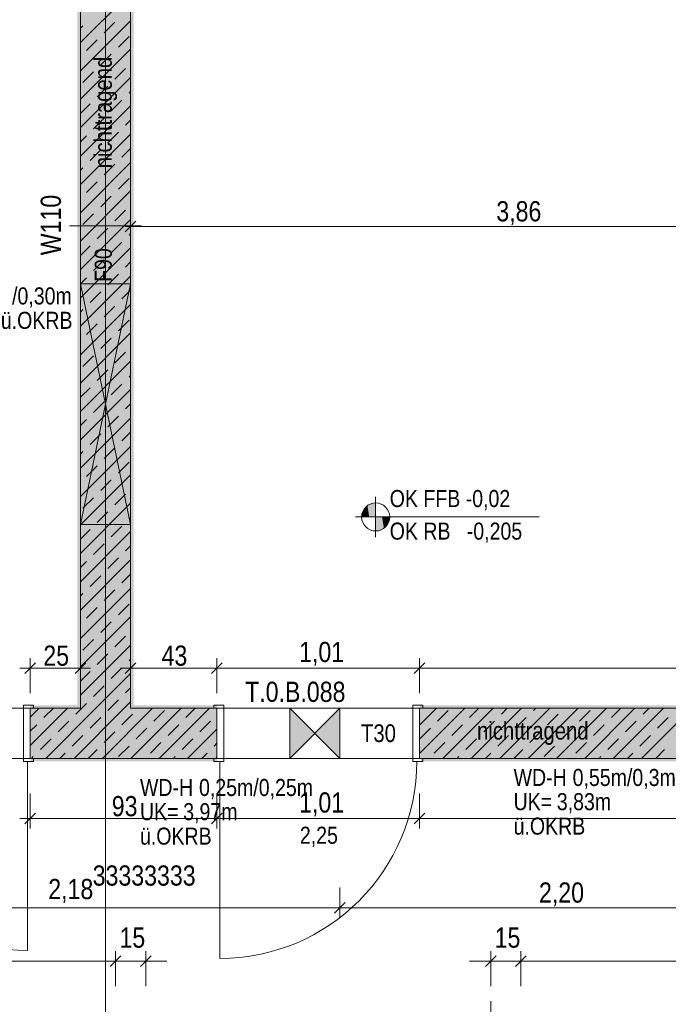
# Model space of a CAD drawing. Extents: x -720 to 300, y 62 to 1162.
# Tile 114 of 256: x -313 to -249, y 878 to 976. Entities that reach past the tile are written whole.
import ezdxf
from ezdxf.lldxf.tags import DXFTag

# ---------------------------------------------------------------- set-up
doc = ezdxf.new("R2010")
doc.units = 0
doc.layers.get('0').update_dxf_attribs({"lineweight": 13})
for name, color, linetype, lineweight, true_color in [('--Bem innen', 9, 'Continuous', 13, 0x808080), ('30 -34 Innenwände- 1 tragend', 7, 'Continuous', 13, 0xdd0806), ('30 -34 Innenwände- 11 Durchbruch', 4, 'Continuous', 9, 0x00ffff), ('30 -34 Innenwände- 4 Türen_Fenster', 7, 'Continuous', 15, 0x9955ff), ('70 -76 Bemaßung- 2 Allgemein', 9, 'Continuous', 5, 0x808080), ('iwb_Schraffur_F90_feuerbestaendig', 1, 'Continuous', 13, 0xff0000), ('iwb_Sichtbeton', 2, 'Continuous', 50, 0xffff00), ('iwb_Sichtbeton-Shading', 2, 'Continuous', 50, 0xffff00)]:
    doc.layers.add(name, color=color, linetype=linetype, lineweight=lineweight, true_color=true_color)
for name, color, linetype, lineweight in [('70 -71 Achsen- 1 Gebäudeachsen', 7, 'STRICHPUNKT2-A06G93UB8I', 18), ('70 -72 Beschriftung- 5 Höhenkoten', 7, 'Continuous', 15), ('70 -75 Raumstempel- 3 Wandstempel', 7, 'Continuous', 50), ('Keine', 7, 'Continuous', 9)]:
    doc.layers.add(name, color=color, linetype=linetype, lineweight=lineweight)
doc.styles.get("Standard").update_dxf_attribs({"font": 'ARIALN.TTF'})
tags = doc.linetypes.add('fein_strichliert-A06G93UC8I', pattern=[4, 1, -2, 1]).pattern_tags.tags
tags[8:9] = [DXFTag(74, 4), DXFTag(75, 0), DXFTag(340, '0'), DXFTag(46, 0.0), DXFTag(50, 0.0), DXFTag(44, 0.0), DXFTag(45, 0.0)]
tags[6:7] = [DXFTag(74, 4), DXFTag(75, 0), DXFTag(340, '0'), DXFTag(46, 0.0), DXFTag(50, 0.0), DXFTag(44, 0.0), DXFTag(45, 0.0)]
tags[4:5] = [DXFTag(74, 4), DXFTag(75, 0), DXFTag(340, '0'), DXFTag(46, 0.0), DXFTag(50, 0.0), DXFTag(44, 0.0), DXFTag(45, 0.0)]
tags = doc.linetypes.add('STRICHPUNKT2-A06G93UB8I', pattern=[12.7, 6.35, -3.175, 0, -3.175]).pattern_tags.tags
tags[10:11] = [DXFTag(74, 4), DXFTag(75, 0), DXFTag(340, '0'), DXFTag(46, 0.0), DXFTag(50, 0.0), DXFTag(44, 0.0), DXFTag(45, 0.0)]
tags[8:9] = [DXFTag(74, 4), DXFTag(75, 0), DXFTag(340, '0'), DXFTag(46, 0.0), DXFTag(50, 0.0), DXFTag(44, 0.0), DXFTag(45, 0.0)]
tags[6:7] = [DXFTag(74, 4), DXFTag(75, 0), DXFTag(340, '0'), DXFTag(46, 0.0), DXFTag(50, 0.0), DXFTag(44, 0.0), DXFTag(45, 0.0)]
tags[4:5] = [DXFTag(74, 4), DXFTag(75, 0), DXFTag(340, '0'), DXFTag(46, 0.0), DXFTag(50, 0.0), DXFTag(44, 0.0), DXFTag(45, 0.0)]

# ---------------------------------------------------------------- blocks, each defined once
blk = doc.blocks.new('Shading-A06G93SP8I', base_point=(-566.802, 777.112))
at = {"layer": 'iwb_Sichtbeton-Shading', "color": 51, "true_color": 0xffff7f}
for points in [[(-307.052, 907.612), (-307.652, 907.612), (-307.052, 995.912), (-307.652, 995.912)], [(-302.052, 907.612), (-302.652, 907.612), (-302.052, 995.912), (-302.652, 995.912)], [(-312.352, 907.312), (-312.352, 907.912), (-307.352, 907.312), (-307.352, 907.912)], [(-302.352, 907.312), (-302.352, 907.912), (-293.752, 907.312), (-293.752, 907.912)], [(-273.552, 907.312), (-273.552, 907.912), (-102.785, 907.312), (-102.785, 907.912)], [(-312.352, 902.312), (-312.352, 902.912), (-293.752, 902.312), (-293.752, 902.912)], [(-273.392, 902.312), (-273.392, 902.912), (-97.485, 902.312), (-98.085, 902.912)]]:
    blk.add_solid(points, dxfattribs=at)
blk = doc.blocks.new('Referenz-A06G93UD8I')
at = {"layer": '30 -34 Innenwände- 1 tragend', "color": 0, "linetype": 'Continuous', "lineweight": -2, "ltscale": 0.13}
for p, q in [((-307.353, 907.612), (-307.353, 995.912)), ((-302.353, 907.612), (-302.353, 995.912)), ((-307.353, 907.612), (-312.353, 907.612)), ((-312.353, 907.612), (-312.033, 907.612)), ((-293.753, 907.612), (-302.353, 907.612)), ((-293.753, 907.612), (-294.073, 907.612)), ((-273.553, 907.612), (-273.233, 907.612)), ((-102.786, 907.612), (-273.553, 907.612)), ((-293.753, 902.612), (-312.353, 902.612)), ((-312.353, 902.612), (-312.033, 902.612)), ((-293.753, 902.612), (-294.073, 902.612)), ((-97.786, 902.612), (-273.553, 902.612)), ((-273.553, 902.612), (-273.233, 902.612))]:
    blk.add_line(p, q, dxfattribs=at)
at = {"layer": '30 -34 Innenwände- 1 tragend', "color": 0, "lineweight": -2}
for p, q in [((-307.353, 907.612), (-307.353, 995.912)), ((-302.353, 907.612), (-302.353, 995.912)), ((-307.353, 973.958), (-302.353, 978.958)), ((-307.353, 973.958), (-302.353, 978.958)), ((-307.353, 971.13), (-302.353, 976.13)), ((-307.353, 971.13), (-302.353, 976.13)), ((-307.353, 975.372), (-307.106, 975.619)), ((-307.353, 975.372), (-307.106, 975.619)), ((-304.985, 974.912), (-303.924, 975.972)), ((-304.985, 974.912), (-303.924, 975.972)), ((-303.571, 973.498), (-302.51, 974.558)), ((-303.571, 973.498), (-302.51, 974.558)), ((-306.753, 973.144), (-305.692, 974.205)), ((-306.753, 973.144), (-305.692, 974.205)), ((-307.353, 968.301), (-302.353, 973.301)), ((-307.353, 968.301), (-302.353, 973.301)), ((-305.338, 971.73), (-304.278, 972.79)), ((-305.338, 971.73), (-304.278, 972.79)), ((-307.353, 965.473), (-302.353, 970.473)), ((-307.353, 965.473), (-302.353, 970.473)), ((-307.106, 969.962), (-306.046, 971.023)), ((-307.106, 969.962), (-306.046, 971.023)), ((-303.924, 970.316), (-302.864, 971.376)), ((-303.924, 970.316), (-302.864, 971.376)), ((-305.692, 968.548), (-304.631, 969.608)), ((-305.692, 968.548), (-304.631, 969.608)), ((-302.51, 968.901), (-302.353, 969.058)), ((-302.51, 968.901), (-302.353, 969.058)), ((-307.353, 966.887), (-306.399, 967.841)), ((-307.353, 966.887), (-306.399, 967.841)), ((-307.353, 962.644), (-302.353, 967.644)), ((-307.353, 962.644), (-302.353, 967.644)), ((-304.278, 967.134), (-303.217, 968.194)), ((-304.278, 967.134), (-303.217, 968.194)), ((-306.046, 965.366), (-304.985, 966.426)), ((-306.046, 965.366), (-304.985, 966.426)), ((-302.864, 965.719), (-302.353, 966.23)), ((-302.864, 965.719), (-302.353, 966.23)), ((-307.353, 959.816), (-302.353, 964.816)), ((-307.353, 959.816), (-302.353, 964.816)), ((-307.353, 964.058), (-306.753, 964.659)), ((-307.353, 964.058), (-306.753, 964.659)), ((-304.631, 963.952), (-303.571, 965.012)), ((-304.631, 963.952), (-303.571, 965.012)), ((-306.399, 962.184), (-305.338, 963.245)), ((-306.399, 962.184), (-305.338, 963.245)), ((-303.217, 962.537), (-302.353, 963.402)), ((-303.217, 962.537), (-302.353, 963.402)), ((-307.353, 956.987), (-302.353, 961.987)), ((-307.353, 956.987), (-302.353, 961.987)), ((-304.985, 960.77), (-303.924, 961.83)), ((-304.985, 960.77), (-303.924, 961.83)), ((-307.353, 961.23), (-307.106, 961.477)), ((-307.353, 961.23), (-307.106, 961.477)), ((-306.753, 959.002), (-305.692, 960.063)), ((-306.753, 959.002), (-305.692, 960.063)), ((-303.571, 959.355), (-302.51, 960.416)), ((-303.571, 959.355), (-302.51, 960.416)), ((-307.353, 954.159), (-302.353, 959.159)), ((-307.353, 954.159), (-302.353, 959.159)), ((-305.338, 957.588), (-304.278, 958.648)), ((-305.338, 957.588), (-304.278, 958.648)), ((-307.106, 955.82), (-306.046, 956.881)), ((-307.106, 955.82), (-306.046, 956.881)), ((-303.924, 956.173), (-302.864, 957.234)), ((-303.924, 956.173), (-302.864, 957.234)), ((-307.353, 951.331), (-302.353, 956.331)), ((-307.353, 951.331), (-302.353, 956.331)), ((-305.692, 954.406), (-304.631, 955.466)), ((-305.692, 954.406), (-304.631, 955.466)), ((-302.51, 954.759), (-302.353, 954.916)), ((-302.51, 954.759), (-302.353, 954.916)), ((-304.278, 952.991), (-303.217, 954.052)), ((-304.278, 952.991), (-303.217, 954.052)), ((-307.353, 952.745), (-306.399, 953.699)), ((-307.353, 952.745), (-306.399, 953.699)), ((-307.353, 948.502), (-302.353, 953.502)), ((-307.353, 948.502), (-302.353, 953.502)), ((-306.046, 951.224), (-304.985, 952.284)), ((-306.046, 951.224), (-304.985, 952.284)), ((-302.864, 951.577), (-302.353, 952.088)), ((-302.864, 951.577), (-302.353, 952.088)), ((-304.631, 949.809), (-303.571, 950.87)), ((-304.631, 949.809), (-303.571, 950.87)), ((-307.353, 945.674), (-302.353, 950.674)), ((-307.353, 945.674), (-302.353, 950.674)), ((-307.353, 949.916), (-306.753, 950.517)), ((-307.353, 949.916), (-306.753, 950.517)), ((-306.399, 948.042), (-305.338, 949.102)), ((-306.399, 948.042), (-305.338, 949.102)), ((-303.217, 948.395), (-302.353, 949.259)), ((-303.217, 948.395), (-302.353, 949.259)), ((-307.353, 942.845), (-302.353, 947.845)), ((-307.353, 942.845), (-302.353, 947.845)), ((-307.353, 947.088), (-307.106, 947.335)), ((-307.353, 947.088), (-307.106, 947.335)), ((-304.985, 946.628), (-303.924, 947.688)), ((-304.985, 946.628), (-303.924, 947.688)), ((-306.753, 944.86), (-305.692, 945.92)), ((-306.753, 944.86), (-305.692, 945.92)), ((-303.571, 945.213), (-302.51, 946.274)), ((-303.571, 945.213), (-302.51, 946.274)), ((-307.353, 940.017), (-302.353, 945.017)), ((-307.353, 940.017), (-302.353, 945.017)), ((-305.338, 943.446), (-304.278, 944.506)), ((-305.338, 943.446), (-304.278, 944.506)), ((-303.924, 942.031), (-302.864, 943.092)), ((-303.924, 942.031), (-302.864, 943.092)), ((-307.353, 937.188), (-302.353, 942.188)), ((-307.353, 937.188), (-302.353, 942.188)), ((-307.106, 941.678), (-306.046, 942.738)), ((-307.106, 941.678), (-306.046, 942.738)), ((-305.692, 940.264), (-304.631, 941.324)), ((-305.692, 940.264), (-304.631, 941.324)), ((-302.51, 940.617), (-302.353, 940.774)), ((-302.51, 940.617), (-302.353, 940.774)), ((-307.353, 938.603), (-306.399, 939.556)), ((-307.353, 938.603), (-306.399, 939.556)), ((-307.353, 934.36), (-302.353, 939.36)), ((-307.353, 934.36), (-302.353, 939.36)), ((-304.278, 938.849), (-303.217, 939.91)), ((-304.278, 938.849), (-303.217, 939.91)), ((-306.046, 937.082), (-304.985, 938.142)), ((-306.046, 937.082), (-304.985, 938.142)), ((-302.864, 937.435), (-302.353, 937.946)), ((-302.864, 937.435), (-302.353, 937.946)), ((-307.353, 931.532), (-302.353, 936.532)), ((-307.353, 931.532), (-302.353, 936.532)), ((-307.353, 935.774), (-306.753, 936.374)), ((-307.353, 935.774), (-306.753, 936.374)), ((-304.631, 935.667), (-303.571, 936.728)), ((-304.631, 935.667), (-303.571, 936.728)), ((-303.217, 934.253), (-302.353, 935.117)), ((-303.217, 934.253), (-302.353, 935.117)), ((-306.399, 933.9), (-305.338, 934.96)), ((-306.399, 933.9), (-305.338, 934.96)), ((-307.353, 928.703), (-302.353, 933.703)), ((-307.353, 928.703), (-302.353, 933.703)), ((-307.353, 932.946), (-307.106, 933.192)), ((-307.353, 932.946), (-307.106, 933.192)), ((-304.985, 932.485), (-303.924, 933.546)), ((-304.985, 932.485), (-303.924, 933.546)), ((-306.753, 930.718), (-305.692, 931.778)), ((-306.753, 930.718), (-305.692, 931.778)), ((-303.571, 931.071), (-302.51, 932.132)), ((-303.571, 931.071), (-302.51, 932.132)), ((-307.353, 925.875), (-302.353, 930.875)), ((-307.353, 925.875), (-302.353, 930.875)), ((-305.338, 929.303), (-304.278, 930.364)), ((-305.338, 929.303), (-304.278, 930.364)), ((-307.106, 927.536), (-306.046, 928.596)), ((-307.106, 927.536), (-306.046, 928.596)), ((-303.924, 927.889), (-302.864, 928.95)), ((-303.924, 927.889), (-302.864, 928.95)), ((-307.353, 923.046), (-302.353, 928.046)), ((-307.353, 923.046), (-302.353, 928.046)), ((-305.692, 926.121), (-304.631, 927.182)), ((-305.692, 926.121), (-304.631, 927.182)), ((-302.51, 926.475), (-302.353, 926.632)), ((-302.51, 926.475), (-302.353, 926.632)), ((-307.353, 924.46), (-306.399, 925.414)), ((-307.353, 924.46), (-306.399, 925.414)), ((-304.278, 924.707), (-303.217, 925.768)), ((-304.278, 924.707), (-303.217, 925.768)), ((-307.353, 920.218), (-302.353, 925.218)), ((-307.353, 920.218), (-302.353, 925.218)), ((-306.046, 922.939), (-304.985, 924)), ((-306.046, 922.939), (-304.985, 924)), ((-302.864, 923.293), (-302.353, 923.804)), ((-302.864, 923.293), (-302.353, 923.804)), ((-307.353, 917.389), (-302.353, 922.389)), ((-307.353, 917.389), (-302.353, 922.389)), ((-304.631, 921.525), (-303.571, 922.586)), ((-304.631, 921.525), (-303.571, 922.586)), ((-307.353, 921.632), (-306.753, 922.232)), ((-307.353, 921.632), (-306.753, 922.232)), ((-306.399, 919.757), (-305.338, 920.818)), ((-306.399, 919.757), (-305.338, 920.818)), ((-303.217, 920.111), (-302.353, 920.975)), ((-303.217, 920.111), (-302.353, 920.975)), ((-307.353, 914.561), (-302.353, 919.561)), ((-307.353, 914.561), (-302.353, 919.561)), ((-304.985, 918.343), (-303.924, 919.404)), ((-304.985, 918.343), (-303.924, 919.404)), ((-307.353, 918.804), (-307.106, 919.05)), ((-307.353, 918.804), (-307.106, 919.05)), ((-306.753, 916.575), (-305.692, 917.636)), ((-306.753, 916.575), (-305.692, 917.636)), ((-303.571, 916.929), (-302.51, 917.99)), ((-303.571, 916.929), (-302.51, 917.99)), ((-307.353, 911.733), (-302.353, 916.733)), ((-307.353, 911.733), (-302.353, 916.733)), ((-305.338, 915.161), (-304.278, 916.222)), ((-305.338, 915.161), (-304.278, 916.222)), ((-303.924, 913.747), (-302.864, 914.808)), ((-303.924, 913.747), (-302.864, 914.808)), ((-307.353, 908.904), (-302.353, 913.904)), ((-307.353, 908.904), (-302.353, 913.904)), ((-307.106, 913.393), (-306.046, 914.454)), ((-307.106, 913.393), (-306.046, 914.454)), ((-305.692, 911.979), (-304.631, 913.04)), ((-305.692, 911.979), (-304.631, 913.04)), ((-304.278, 910.565), (-303.217, 911.626)), ((-304.278, 910.565), (-303.217, 911.626)), ((-302.51, 912.333), (-302.353, 912.49)), ((-302.51, 912.333), (-302.353, 912.49)), ((-307.353, 910.318), (-306.399, 911.272)), ((-307.353, 910.318), (-306.399, 911.272)), ((-305.817, 907.612), (-302.353, 911.076)), ((-305.817, 907.612), (-302.353, 911.076)), ((-306.046, 908.797), (-304.985, 909.858)), ((-306.046, 908.797), (-304.985, 909.858)), ((-302.864, 909.151), (-302.353, 909.662)), ((-302.864, 909.151), (-302.353, 909.662)), ((-312.353, 906.733), (-311.473, 907.612)), ((-312.353, 903.904), (-308.645, 907.612)), ((-312.353, 906.733), (-311.473, 907.612)), ((-312.353, 903.904), (-308.645, 907.612)), ((-307.353, 907.612), (-312.353, 907.612)), ((-310.995, 906.676), (-310.059, 907.612)), ((-310.995, 906.676), (-310.059, 907.612)), ((-310.817, 902.612), (-305.817, 907.612)), ((-310.817, 902.612), (-305.817, 907.612)), ((-307.988, 902.612), (-302.988, 907.612)), ((-307.988, 902.612), (-302.988, 907.612)), ((-307.813, 907.03), (-307.231, 907.612)), ((-307.813, 907.03), (-307.231, 907.612)), ((-307.231, 907.612), (-306.753, 908.09)), ((-307.231, 907.612), (-306.753, 908.09)), ((-305.16, 902.612), (-300.16, 907.612)), ((-305.16, 902.612), (-300.16, 907.612)), ((-304.631, 907.383), (-304.402, 907.612)), ((-304.631, 907.383), (-304.402, 907.612)), ((-304.402, 907.612), (-303.571, 908.444)), ((-304.402, 907.612), (-303.571, 908.444)), ((-302.988, 907.612), (-302.353, 908.247)), ((-302.988, 907.612), (-302.353, 908.247)), ((-293.753, 907.612), (-302.353, 907.612)), ((-302.331, 902.612), (-297.331, 907.612)), ((-302.331, 902.612), (-297.331, 907.612)), ((-299.503, 902.612), (-294.503, 907.612)), ((-299.503, 902.612), (-294.503, 907.612)), ((-296.853, 906.676), (-295.917, 907.612)), ((-296.853, 906.676), (-295.917, 907.612)), ((-273.553, 905.935), (-271.876, 907.612)), ((-273.553, 903.106), (-269.047, 907.612)), ((-273.553, 905.935), (-271.876, 907.612)), ((-273.553, 903.106), (-269.047, 907.612)), ((-102.786, 907.612), (-273.553, 907.612)), ((-271.219, 902.612), (-266.219, 907.612)), ((-271.219, 902.612), (-266.219, 907.612)), ((-268.569, 906.676), (-267.633, 907.612)), ((-268.569, 906.676), (-267.633, 907.612)), ((-268.39, 902.612), (-263.39, 907.612)), ((-268.39, 902.612), (-263.39, 907.612)), ((-265.562, 902.612), (-260.562, 907.612)), ((-265.562, 902.612), (-260.562, 907.612)), ((-265.387, 907.03), (-264.804, 907.612)), ((-265.387, 907.03), (-264.804, 907.612)), ((-262.733, 902.612), (-257.733, 907.612)), ((-262.733, 902.612), (-257.733, 907.612)), ((-262.205, 907.383), (-261.976, 907.612)), ((-262.205, 907.383), (-261.976, 907.612)), ((-259.905, 902.612), (-254.905, 907.612)), ((-259.905, 902.612), (-254.905, 907.612)), ((-257.077, 902.612), (-252.077, 907.612)), ((-257.077, 902.612), (-252.077, 907.612)), ((-254.427, 906.676), (-253.491, 907.612)), ((-254.427, 906.676), (-253.491, 907.612)), ((-254.248, 902.612), (-249.248, 907.612)), ((-254.248, 902.612), (-249.248, 907.612)), ((-251.42, 902.612), (-246.42, 907.612)), ((-251.42, 902.612), (-246.42, 907.612)), ((-251.245, 907.03), (-250.662, 907.612)), ((-251.245, 907.03), (-250.662, 907.612)), ((-306.399, 905.615), (-305.338, 906.676)), ((-306.399, 905.615), (-305.338, 906.676)), ((-303.217, 905.969), (-302.157, 907.03)), ((-303.217, 905.969), (-302.157, 907.03)), ((-300.035, 906.322), (-298.975, 907.383)), ((-300.035, 906.322), (-298.975, 907.383)), ((-271.751, 906.322), (-270.69, 907.383)), ((-271.751, 906.322), (-270.69, 907.383)), ((-263.973, 905.615), (-262.912, 906.676)), ((-263.973, 905.615), (-262.912, 906.676)), ((-260.791, 905.969), (-259.73, 907.03)), ((-260.791, 905.969), (-259.73, 907.03)), ((-257.609, 906.322), (-256.548, 907.383)), ((-257.609, 906.322), (-256.548, 907.383)), ((-249.831, 905.615), (-248.77, 906.676)), ((-249.831, 905.615), (-248.77, 906.676)), ((-312.353, 905.318), (-311.702, 905.969)), ((-312.353, 905.318), (-311.702, 905.969)), ((-309.581, 905.262), (-308.52, 906.322)), ((-309.581, 905.262), (-308.52, 906.322)), ((-298.621, 904.908), (-297.56, 905.969)), ((-298.621, 904.908), (-297.56, 905.969)), ((-295.439, 905.262), (-294.378, 906.322)), ((-295.439, 905.262), (-294.378, 906.322)), ((-270.337, 904.908), (-269.276, 905.969)), ((-270.337, 904.908), (-269.276, 905.969)), ((-267.155, 905.262), (-266.094, 906.322)), ((-267.155, 905.262), (-266.094, 906.322)), ((-256.195, 904.908), (-255.134, 905.969)), ((-256.195, 904.908), (-255.134, 905.969)), ((-253.013, 905.262), (-251.952, 906.322)), ((-253.013, 905.262), (-251.952, 906.322)), ((-308.167, 903.848), (-307.106, 904.908)), ((-308.167, 903.848), (-307.106, 904.908)), ((-304.985, 904.201), (-303.924, 905.262)), ((-304.985, 904.201), (-303.924, 905.262)), ((-301.803, 904.555), (-300.742, 905.615)), ((-301.803, 904.555), (-300.742, 905.615)), ((-296.675, 902.612), (-293.753, 905.534)), ((-296.675, 902.612), (-293.753, 905.534)), ((-273.519, 904.555), (-272.458, 905.615)), ((-273.519, 904.555), (-272.458, 905.615)), ((-265.741, 903.848), (-264.68, 904.908)), ((-265.741, 903.848), (-264.68, 904.908)), ((-262.559, 904.201), (-261.498, 905.262)), ((-262.559, 904.201), (-261.498, 905.262)), ((-259.377, 904.555), (-258.316, 905.615)), ((-259.377, 904.555), (-258.316, 905.615)), ((-251.598, 903.848), (-250.538, 904.908)), ((-251.598, 903.848), (-250.538, 904.908)), ((-311.349, 903.494), (-310.288, 904.555)), ((-311.349, 903.494), (-310.288, 904.555)), ((-303.571, 902.787), (-302.51, 903.848)), ((-303.571, 902.787), (-302.51, 903.848)), ((-300.389, 903.14), (-299.328, 904.201)), ((-300.389, 903.14), (-299.328, 904.201)), ((-297.207, 903.494), (-296.146, 904.555)), ((-297.207, 903.494), (-296.146, 904.555)), ((-294.025, 903.848), (-293.753, 904.119)), ((-294.025, 903.848), (-293.753, 904.119)), ((-272.104, 903.14), (-271.044, 904.201)), ((-272.104, 903.14), (-271.044, 904.201)), ((-268.922, 903.494), (-267.862, 904.555)), ((-268.922, 903.494), (-267.862, 904.555)), ((-261.144, 902.787), (-260.084, 903.848)), ((-261.144, 902.787), (-260.084, 903.848)), ((-257.962, 903.14), (-256.902, 904.201)), ((-257.962, 903.14), (-256.902, 904.201)), ((-254.78, 903.494), (-253.72, 904.555)), ((-254.78, 903.494), (-253.72, 904.555)), ((-312.231, 902.612), (-312.056, 902.787)), ((-312.231, 902.612), (-312.056, 902.787)), ((-309.402, 902.612), (-308.874, 903.14)), ((-309.402, 902.612), (-308.874, 903.14)), ((-306.574, 902.612), (-305.692, 903.494)), ((-306.574, 902.612), (-305.692, 903.494)), ((-298.089, 902.612), (-297.914, 902.787)), ((-298.089, 902.612), (-297.914, 902.787)), ((-295.26, 902.612), (-294.732, 903.14)), ((-295.26, 902.612), (-294.732, 903.14)), ((-293.846, 902.612), (-293.753, 902.705)), ((-293.846, 902.612), (-293.753, 902.705)), ((-269.804, 902.612), (-269.63, 902.787)), ((-269.804, 902.612), (-269.63, 902.787)), ((-266.976, 902.612), (-266.448, 903.14)), ((-266.976, 902.612), (-266.448, 903.14)), ((-264.148, 902.612), (-263.266, 903.494)), ((-264.148, 902.612), (-263.266, 903.494)), ((-255.662, 902.612), (-255.487, 902.787)), ((-255.662, 902.612), (-255.487, 902.787)), ((-252.834, 902.612), (-252.305, 903.14)), ((-252.834, 902.612), (-252.305, 903.14)), ((-250.005, 902.612), (-249.124, 903.494)), ((-250.005, 902.612), (-249.124, 903.494)), ((-293.753, 902.612), (-312.353, 902.612)), ((-97.786, 902.612), (-273.553, 902.612))]:
    blk.add_line(p, q, dxfattribs=at)
at = {"layer": '30 -34 Innenwände- 11 Durchbruch', "color": 0, "linetype": 'Continuous', "lineweight": -2, "ltscale": 0.13}
for p, q in [((-307.353, 949.912), (-302.353, 949.912)), ((-302.353, 949.912), (-307.353, 925.912)), ((-302.353, 925.912), (-307.353, 949.912)), ((-307.353, 925.912), (-307.353, 949.912)), ((-307.353, 949.912), (-302.353, 925.912)), ((-302.353, 949.912), (-307.353, 925.912)), ((-302.353, 925.912), (-302.353, 949.912)), ((-307.353, 925.912), (-302.353, 925.912)), ((-286.486, 902.61), (-286.486, 907.61)), ((-286.486, 907.61), (-281.486, 902.61)), ((-281.486, 907.61), (-286.486, 902.61)), ((-286.486, 907.61), (-281.486, 907.61)), ((-281.486, 907.61), (-286.486, 902.61)), ((-281.486, 902.61), (-286.486, 907.61)), ((-281.486, 902.61), (-281.486, 907.61)), ((-286.486, 902.61), (-281.486, 902.61))]:
    blk.add_line(p, q, dxfattribs=at)
at = {"layer": '30 -34 Innenwände- 11 Durchbruch', "color": 0, "lineweight": -2}
for points in [[(-304.853, 937.912), (-307.353, 949.912), (-304.853, 949.912)], [(-304.853, 937.912), (-304.853, 949.912), (-302.353, 949.912)], [(-304.853, 925.912), (-307.353, 925.912), (-304.853, 937.912)], [(-304.853, 925.912), (-304.853, 937.912), (-302.353, 925.912)], [(-286.486, 902.61), (-286.486, 907.61), (-283.986, 905.11)], [(-281.486, 902.61), (-283.986, 905.11), (-281.486, 907.61)]]:
    blk.add_solid(points, dxfattribs=at)
at = {"layer": '30 -34 Innenwände- 4 Türen_Fenster', "color": 0, "linetype": 'fein_strichliert-A06G93UC8I', "lineweight": -2, "ltscale": 0.13}
for p, q in [((-312.353, 907.612), (-345.253, 907.612)), ((-273.553, 907.612), (-293.753, 907.612)), ((-312.353, 902.612), (-345.253, 902.612)), ((-312.633, 902.312), (-312.633, 883.472)), ((-273.553, 902.612), (-293.753, 902.612)), ((-293.473, 902.312), (-293.473, 882.672))]:
    blk.add_line(p, q, dxfattribs=at)
at = {"layer": '30 -34 Innenwände- 4 Türen_Fenster', "color": 0, "lineweight": -2}
for p, q in [((-312.033, 907.912), (-313.033, 907.912)), ((-313.033, 907.912), (-313.033, 902.312)), ((-312.353, 902.612), (-312.353, 907.612)), ((-312.353, 907.612), (-312.033, 907.612)), ((-312.033, 907.612), (-312.033, 907.912)), ((-313.033, 902.312), (-312.633, 902.312)), ((-312.633, 902.312), (-312.033, 902.312)), ((-312.033, 902.612), (-312.353, 902.612)), ((-312.033, 902.312), (-312.033, 902.612))]:
    blk.add_line(p, q, dxfattribs=at)
at = {"layer": '30 -34 Innenwände- 4 Türen_Fenster', "color": 0, "linetype": 'Continuous', "lineweight": -2, "ltscale": 0.13}
for p, q in [((-294.073, 907.612), (-294.073, 907.912)), ((-294.073, 907.912), (-293.073, 907.912)), ((-293.753, 907.612), (-294.073, 907.612)), ((-293.753, 902.612), (-293.753, 907.612)), ((-293.073, 907.912), (-293.073, 902.312)), ((-273.233, 907.912), (-274.233, 907.912)), ((-274.233, 907.912), (-274.233, 902.312)), ((-273.553, 902.612), (-273.553, 907.612)), ((-273.553, 907.612), (-273.233, 907.612)), ((-273.233, 907.612), (-273.233, 907.912)), ((-294.073, 902.312), (-294.073, 902.612)), ((-294.073, 902.612), (-293.753, 902.612)), ((-293.473, 902.312), (-294.073, 902.312)), ((-293.073, 902.312), (-293.473, 902.312)), ((-274.233, 902.312), (-273.833, 902.312)), ((-273.833, 902.312), (-273.233, 902.312)), ((-273.233, 902.612), (-273.553, 902.612)), ((-273.233, 902.312), (-273.233, 902.612))]:
    blk.add_line(p, q, dxfattribs=at)
at = {"layer": '30 -34 Innenwände- 4 Türen_Fenster', "color": 0, "linetype": 'fein_strichliert-A06G93UC8I', "lineweight": -2, "ltscale": 0.13}
for centre, major_axis in [((-312.633, 902.312), (-18.84, 0)), ((-293.473, 902.312), (0, -19.64))]:
    blk.add_ellipse(centre, major_axis=major_axis, ratio=1, start_param=0, end_param=1.570796, dxfattribs=at)
at = {"layer": '70 -71 Achsen- 1 Gebäudeachsen', "color": 0, "linetype": 'STRICHPUNKT2-A06G93UB8I', "lineweight": -2, "ltscale": 0.13}
blk.add_line((-304.853, 1084.852), (-304.853, 85.412), dxfattribs=at)
at = {"layer": '70 -72 Beschriftung- 5 Höhenkoten', "color": 0, "linetype": 'Continuous', "lineweight": -2, "ltscale": 0.13}
for p, q in [((-277.927, 924.675), (-277.927, 928.675)), ((-277.927, 928.075), (-277.927, 926.675)), ((-277.927, 926.675), (-277.927, 928.075)), ((-279.927, 926.675), (-261.611, 926.675)), ((-277.927, 926.675), (-279.327, 926.675)), ((-279.327, 926.675), (-277.927, 926.675)), ((-277.927, 926.675), (-276.527, 926.675)), ((-276.527, 926.675), (-277.927, 926.675)), ((-277.927, 926.675), (-277.927, 925.275)), ((-277.927, 925.275), (-277.927, 926.675))]:
    blk.add_line(p, q, dxfattribs=at)
for major_axis in [(0, 1.4), (1.4, 0), (-1.4, 0), (0, -1.4)]:
    blk.add_ellipse((-277.927, 926.675), major_axis=major_axis, ratio=1, start_param=0, end_param=1.570796, dxfattribs=at)
at = {"layer": '70 -72 Beschriftung- 5 Höhenkoten', "color": 0, "lineweight": -2}
for points in [[(-279.175, 926.675), (-279.259, 927.108), (-279.175, 927.311)], [(-279.06, 926.675), (-279.175, 927.311), (-279.06, 927.498)], [(-279.175, 926.675), (-279.175, 927.311), (-279.06, 926.675)], [(-278.917, 926.675), (-279.06, 927.498), (-278.917, 927.665)], [(-279.06, 926.675), (-279.06, 927.498), (-278.917, 926.675)], [(-278.75, 926.675), (-278.917, 927.665), (-278.75, 927.808)], [(-278.917, 926.675), (-278.917, 927.665), (-278.75, 926.675)], [(-278.563, 926.675), (-278.75, 927.808), (-278.563, 927.922)], [(-278.75, 926.675), (-278.75, 927.808), (-278.563, 926.675)], [(-278.36, 926.675), (-278.563, 927.922), (-278.36, 928.006)], [(-278.563, 926.675), (-278.563, 927.922), (-278.36, 926.675)], [(-278.146, 926.675), (-278.36, 928.006), (-278.146, 928.058)], [(-278.36, 926.675), (-278.36, 928.006), (-278.146, 926.675)], [(-277.927, 926.675), (-278.146, 928.058), (-277.927, 928.075)], [(-278.146, 926.675), (-278.146, 928.058), (-277.927, 926.675)], [(-279.31, 926.675), (-279.327, 926.675), (-279.31, 926.894)], [(-279.259, 926.675), (-279.31, 926.894), (-279.259, 927.108)], [(-279.31, 926.675), (-279.31, 926.894), (-279.259, 926.675)], [(-279.259, 926.675), (-279.259, 927.108), (-279.175, 926.675)], [(-277.927, 925.275), (-277.927, 926.675), (-277.708, 925.292)], [(-277.708, 925.292), (-277.927, 926.675), (-277.708, 926.675)], [(-277.708, 925.292), (-277.708, 926.675), (-277.495, 925.343)], [(-277.495, 925.343), (-277.708, 926.675), (-277.495, 926.675)], [(-277.495, 925.343), (-277.495, 926.675), (-277.292, 925.428)], [(-277.292, 925.428), (-277.495, 926.675), (-277.292, 926.675)], [(-277.292, 925.428), (-277.292, 926.675), (-277.104, 925.542)], [(-277.104, 925.542), (-277.292, 926.675), (-277.104, 926.675)], [(-277.104, 925.542), (-277.104, 926.675), (-276.937, 925.685)], [(-276.937, 925.685), (-277.104, 926.675), (-276.937, 926.675)], [(-276.937, 925.685), (-276.937, 926.675), (-276.795, 925.852)], [(-276.795, 925.852), (-276.937, 926.675), (-276.795, 926.675)], [(-276.795, 925.852), (-276.795, 926.675), (-276.68, 926.039)], [(-276.68, 926.039), (-276.795, 926.675), (-276.68, 926.675)], [(-276.68, 926.039), (-276.68, 926.675), (-276.596, 926.242)], [(-276.596, 926.242), (-276.68, 926.675), (-276.596, 926.675)], [(-276.596, 926.242), (-276.596, 926.675), (-276.545, 926.456)], [(-276.545, 926.456), (-276.596, 926.675), (-276.545, 926.675)], [(-276.545, 926.456), (-276.545, 926.675), (-276.527, 926.675)]]:
    blk.add_solid(points, dxfattribs=at)
at = {"layer": '70 -76 Bemaßung- 2 Allgemein', "color": 0, "linetype": 'Continuous', "lineweight": -2, "ltscale": 0.13}
for p, q in [((-302.353, 957.627), (-302.353, 954.627)), ((-302.884, 955.097), (-301.822, 956.158)), ((-302.853, 955.627), (-301.293, 955.627)), ((-226.213, 955.627), (-301.293, 955.627)), ((-312.353, 909.112), (-312.353, 912.612)), ((-312.353, 909.112), (-312.353, 912.612)), ((-307.353, 910.612), (-307.353, 912.612)), ((-302.353, 910.612), (-302.353, 912.612)), ((-293.753, 909.112), (-293.753, 912.612)), ((-293.753, 909.112), (-293.753, 912.612)), ((-273.553, 909.112), (-273.553, 912.612)), ((-273.553, 909.112), (-273.553, 912.612)), ((-311.353, 911.612), (-313.413, 911.612)), ((-313.353, 911.612), (-311.293, 911.612)), ((-312.884, 911.082), (-311.822, 912.143)), ((-311.822, 912.143), (-312.884, 911.082)), ((-308.413, 911.612), (-311.293, 911.612)), ((-306.353, 911.612), (-308.413, 911.612)), ((-306.822, 912.143), (-307.884, 911.082)), ((-303.353, 911.612), (-301.293, 911.612)), ((-302.884, 911.082), (-301.822, 912.143)), ((-294.813, 911.612), (-301.293, 911.612)), ((-292.753, 911.612), (-294.813, 911.612)), ((-294.753, 911.612), (-292.693, 911.612)), ((-294.284, 911.082), (-293.222, 912.143)), ((-293.222, 912.143), (-294.284, 911.082)), ((-274.613, 911.612), (-292.693, 911.612)), ((-272.553, 911.612), (-274.613, 911.612)), ((-274.553, 911.612), (-272.493, 911.612)), ((-273.022, 912.143), (-274.084, 911.082)), ((-274.084, 911.082), (-273.022, 912.143)), ((-103.847, 911.612), (-272.493, 911.612)), ((-312.353, 899.112), (-312.353, 895.612)), ((-312.353, 899.112), (-312.353, 895.612)), ((-293.753, 899.112), (-293.753, 895.612)), ((-293.753, 899.112), (-293.753, 895.612)), ((-273.553, 899.112), (-273.553, 895.612)), ((-273.553, 899.112), (-273.553, 895.612)), ((-311.822, 897.143), (-312.884, 896.082)), ((-312.884, 896.082), (-311.822, 897.143)), ((-293.222, 897.143), (-294.284, 896.082)), ((-294.284, 896.082), (-293.222, 897.143)), ((-273.022, 897.143), (-274.084, 896.082)), ((-274.084, 896.082), (-273.022, 897.143)), ((-311.353, 896.612), (-313.413, 896.612)), ((-313.353, 896.612), (-311.293, 896.612)), ((-294.813, 896.612), (-311.293, 896.612)), ((-292.753, 896.612), (-294.813, 896.612)), ((-294.753, 896.612), (-292.693, 896.612)), ((-274.613, 896.612), (-292.693, 896.612)), ((-272.553, 896.612), (-274.613, 896.612)), ((-274.553, 896.612), (-272.493, 896.612)), ((-79.18, 896.612), (-272.493, 896.612)), ((-281.486, 889.737), (-281.486, 886.737)), ((-281.486, 889.737), (-281.486, 886.737)), ((-282.017, 887.206), (-280.956, 888.268)), ((-280.956, 888.268), (-282.017, 887.206)), ((-282.547, 887.737), (-324.093, 887.737)), ((-280.986, 887.737), (-282.547, 887.737)), ((-281.986, 887.737), (-280.426, 887.737)), ((-238.547, 887.737), (-280.426, 887.737)), ((-303.853, 879.912), (-303.853, 883.412)), ((-303.853, 879.912), (-303.853, 883.412)), ((-300.853, 879.912), (-300.853, 883.412)), ((-266.453, 879.912), (-266.453, 883.412)), ((-263.453, 879.912), (-263.453, 883.412)), ((-263.453, 879.912), (-263.453, 883.412)), ((-304.913, 882.412), (-340.793, 882.412)), ((-304.913, 882.412), (-305.974, 882.412)), ((-302.853, 882.412), (-304.913, 882.412)), ((-302.853, 882.412), (-304.913, 882.412)), ((-303.322, 882.943), (-304.384, 881.882)), ((-303.322, 882.943), (-304.384, 881.882)), ((-300.853, 882.412), (-303.853, 882.412)), ((-301.853, 882.412), (-299.793, 882.412)), ((-301.384, 881.882), (-300.322, 882.943)), ((-299.793, 882.412), (-298.732, 882.412)), ((-267.513, 882.412), (-268.574, 882.412)), ((-265.453, 882.412), (-267.513, 882.412)), ((-265.922, 882.943), (-266.984, 881.882)), ((-263.453, 882.412), (-266.453, 882.412)), ((-264.453, 882.412), (-262.393, 882.412)), ((-264.453, 882.412), (-262.393, 882.412)), ((-263.984, 881.882), (-262.922, 882.943)), ((-263.984, 881.882), (-262.922, 882.943)), ((-262.393, 882.412), (-261.332, 882.412)), ((-61.513, 882.412), (-262.393, 882.412)), ((-266.453, 878.412), (-266.453, 876.412))]:
    blk.add_line(p, q, dxfattribs=at)
at = {"layer": 'Keine', "color": 0, "lineweight": -2}
blk.add_line((-308.438, 955.693), (-301.268, 955.693), dxfattribs=at)
at = {"layer": '--Bem innen', "color": 0, "linetype": 'Continuous', "lineweight": -2, "ltscale": 0.13, "insert": (-285.48, 895.806), "char_height": 1.7, "attachment_point": 1}
blk.add_mtext('{\\fArial Narrow;2,25}', dxfattribs=at)
at = {"layer": '30 -34 Innenwände- 11 Durchbruch', "color": 0, "linetype": 'Continuous', "lineweight": -2, "ltscale": 0.13, "char_height": 1.7, "attachment_point": 1}
for s, insert in [('{\\fArial Narrow;1,20m/0,30m}', (-319.587, 949.552)), ('{\\fArial Narrow;ü.OKRB}', (-315.294, 947.117)), ('{\\fArial Narrow;WD-H}', (-264.177, 901.564)), ('{\\fArial Narrow;0,55m/0,3m}', (-258.29, 901.564)), ('{\\fArial Narrow;WD-H}', (-301.422, 900.566)), ('{\\fArial Narrow;0,25m/0,25m}', (-295.535, 900.566)), ('{\\fArial Narrow;UK=}', (-264.177, 899.152)), ('{\\fArial Narrow;3,83m}', (-259.867, 899.152)), ('{\\fArial Narrow;UK=}', (-301.422, 898.154)), ('{\\fArial Narrow;3,97m}', (-297.112, 898.154)), ('{\\fArial Narrow;ü.OKRB}', (-264.177, 896.717)), ('{\\fArial Narrow;ü.OKRB}', (-301.422, 895.719))]:
    blk.add_mtext(s, dxfattribs=dict(at, insert=insert))
at = {"layer": '70 -72 Beschriftung- 5 Höhenkoten', "color": 0, "linetype": 'Continuous', "lineweight": -2, "ltscale": 0.13, "char_height": 1.7, "attachment_point": 1}
for s, insert in [('{\\fArial Narrow;OK FFB -0,02}', (-276.527, 929.36)), ('{\\fArial Narrow;OK RB   -0,205}', (-276.527, 926.114))]:
    blk.add_mtext(s, dxfattribs=dict(at, insert=insert))
at = {"layer": '70 -75 Raumstempel- 3 Wandstempel', "color": 0, "linetype": 'Continuous', "lineweight": -2, "ltscale": 0.13, "attachment_point": 1, "rotation": 90}
for s, insert, char_height in [('{\\fArial Narrow;W110}', (-311.317, 952.751), 2.01377), ('{\\fArial Narrow;F90}', (-305.932, 950.099), 1.7)]:
    blk.add_mtext(s, dxfattribs=dict(at, insert=insert, char_height=char_height))
at = {"layer": '70 -76 Bemaßung- 2 Allgemein', "color": 0, "linetype": 'Continuous', "lineweight": -2, "ltscale": 0.13, "char_height": 2.01377, "attachment_point": 1}
for s, insert in [('{\\fArial Narrow;3,86}', (-265.898, 958.143)), ('{\\fArial Narrow;25}', (-311.055, 913.863)), ('{\\fArial Narrow;43}', (-299.27, 913.863)), ('{\\fArial Narrow;1,01}', (-285.56, 914.228)), ('{\\fArial Narrow;93}', (-304.235, 898.863)), ('{\\fArial Narrow;1,01}', (-285.56, 899.228)), ('{\\fArial Narrow;33333333}', (-306.138, 891.948)), ('{\\fArial Narrow;2,18}', (-310.564, 890.605)), ('{\\fArial Narrow;2,20}', (-261.645, 890.253)), ('{\\fArial Narrow;15}', (-303.465, 885.763)), ('{\\fArial Narrow;15}', (-266.065, 885.763))]:
    blk.add_mtext(s, dxfattribs=dict(at, insert=insert))
at = {"layer": 'Keine', "color": 0, "linetype": 'Continuous', "lineweight": -2, "ltscale": 0.13, "insert": (-305.993, 961.423), "char_height": 1.76205, "attachment_point": 1, "rotation": 90}
blk.add_mtext('{\\fArial Narrow;nichttragend}', dxfattribs=at)
at = {"layer": 'Keine', "color": 0, "linetype": 'Continuous', "lineweight": -2, "ltscale": 0.13, "attachment_point": 1}
for s, insert, char_height in [('{\\fArial Narrow;T.0.B.088}', (-290.942, 910.256), 2.01377), ('{\\fArial Narrow;T30}', (-279.386, 906.005), 1.76205), ('{\\fArial Narrow;nichttragend}', (-267.815, 906.252), 1.76205)]:
    blk.add_mtext(s, dxfattribs=dict(at, insert=insert, char_height=char_height))
blk = doc.blocks.new('Referenz-A06G93UF8I')
at = {"layer": 'iwb_Schraffur_F90_feuerbestaendig', "linetype": 'Continuous', "ltscale": 0.13}
for points in [[(-307.352, 1004.412), (-302.352, 1004.412), (-302.352, 907.612), (-293.752, 907.612), (-293.752, 902.612), (-312.352, 902.612), (-312.352, 907.612), (-307.352, 907.612)], [(-99.085, 1003.912), (-99.085, 995.912), (-97.852, 995.912), (-97.852, 902.612), (-273.552, 902.612), (-273.552, 907.612), (-102.852, 907.612), (-102.852, 995.912), (-101.485, 995.912), (-101.485, 1003.912)]]:
    blk.add_hatch(color=256, dxfattribs=at).paths.add_polyline_path(points)
at = {"layer": 'iwb_Sichtbeton', "linetype": 'Continuous', "ltscale": 0.5}
for points in [[(-307.052, 907.612), (-307.652, 907.612), (-307.052, 995.912), (-307.652, 995.912)], [(-302.052, 907.612), (-302.652, 907.612), (-302.052, 995.912), (-302.652, 995.912)], [(-312.352, 907.312), (-312.352, 907.912), (-307.352, 907.312), (-307.352, 907.912)], [(-302.352, 907.312), (-302.352, 907.912), (-293.752, 907.312), (-293.752, 907.912)], [(-273.552, 907.312), (-273.552, 907.912), (-102.785, 907.312), (-102.785, 907.912)], [(-312.352, 902.312), (-312.352, 902.912), (-293.752, 902.312), (-293.752, 902.912)], [(-273.392, 902.312), (-273.392, 902.912), (-97.485, 902.312), (-98.085, 902.912)]]:
    blk.add_solid(points, dxfattribs=at)

msp = doc.modelspace()

# ---------------------------------------------------------------- block references
at = {"color": 8, "lineweight": 13, "ltscale": 0.13, "true_color": 0x808080}
msp.add_blockref('Referenz-A06G93UD8I', (0, 0), dxfattribs=at)
at = {"color": 8, "lineweight": 25, "ltscale": 0.25, "true_color": 0x808080}
msp.add_blockref('Referenz-A06G93UF8I', (0, 0), dxfattribs=at)
msp.add_blockref('Shading-A06G93SP8I', (-566.802, 777.112))

doc.saveas('drawing.dxf')
